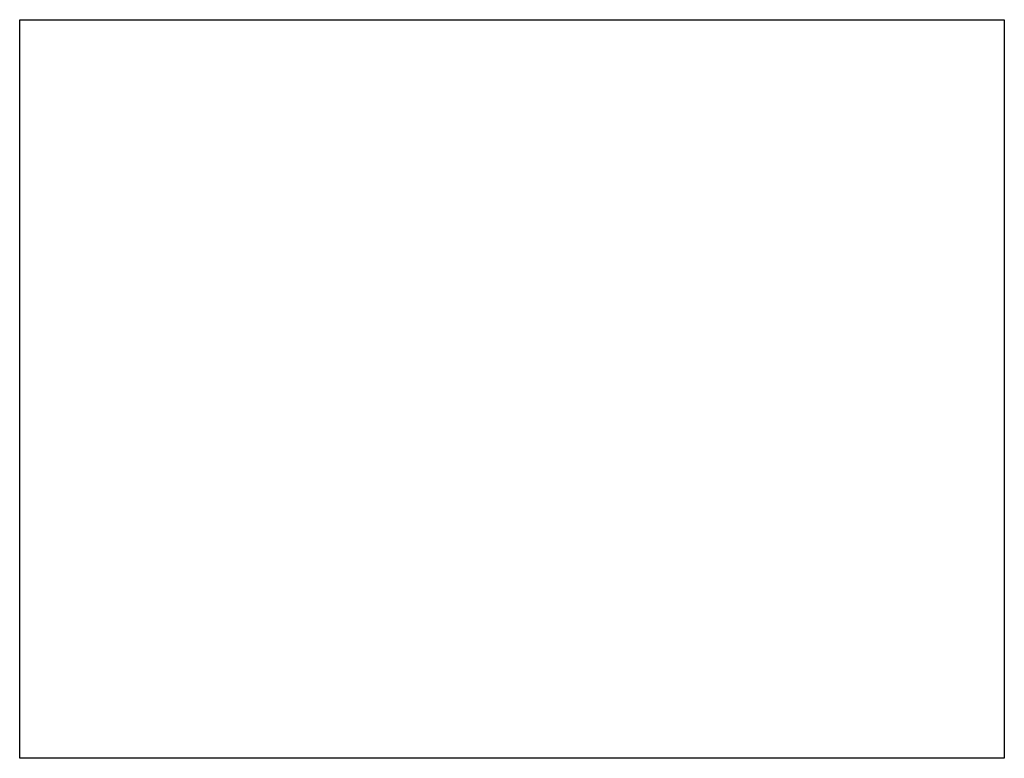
# Paper-space layout 'Ansicht 1' of a CAD drawing. Extents: x 1 to 265, y 0 to 198.
import ezdxf

# ---------------------------------------------------------------- set-up
doc = ezdxf.new("R2010")
doc.units = 0
doc.header["$LTSCALE"] = 500
doc.layers.add('3DHilf', color=4, linetype='CONTINUOUS')
picture_1 = doc.add_image_def('image1.bmp', size_in_pixel=(4096, 3072))

psp = doc.layouts.new('Ansicht 1')

# ---------------------------------------------------------------- pictures from other files: only their frames are drawn
at = {"layer": '3DHilf'}
image = psp.add_image(picture_1, insert=(0.98, 0.27), size_in_units=(264.22, 198.17), dxfattribs=at)
image.dxf.flags = 7

doc.saveas('drawing.dxf')
